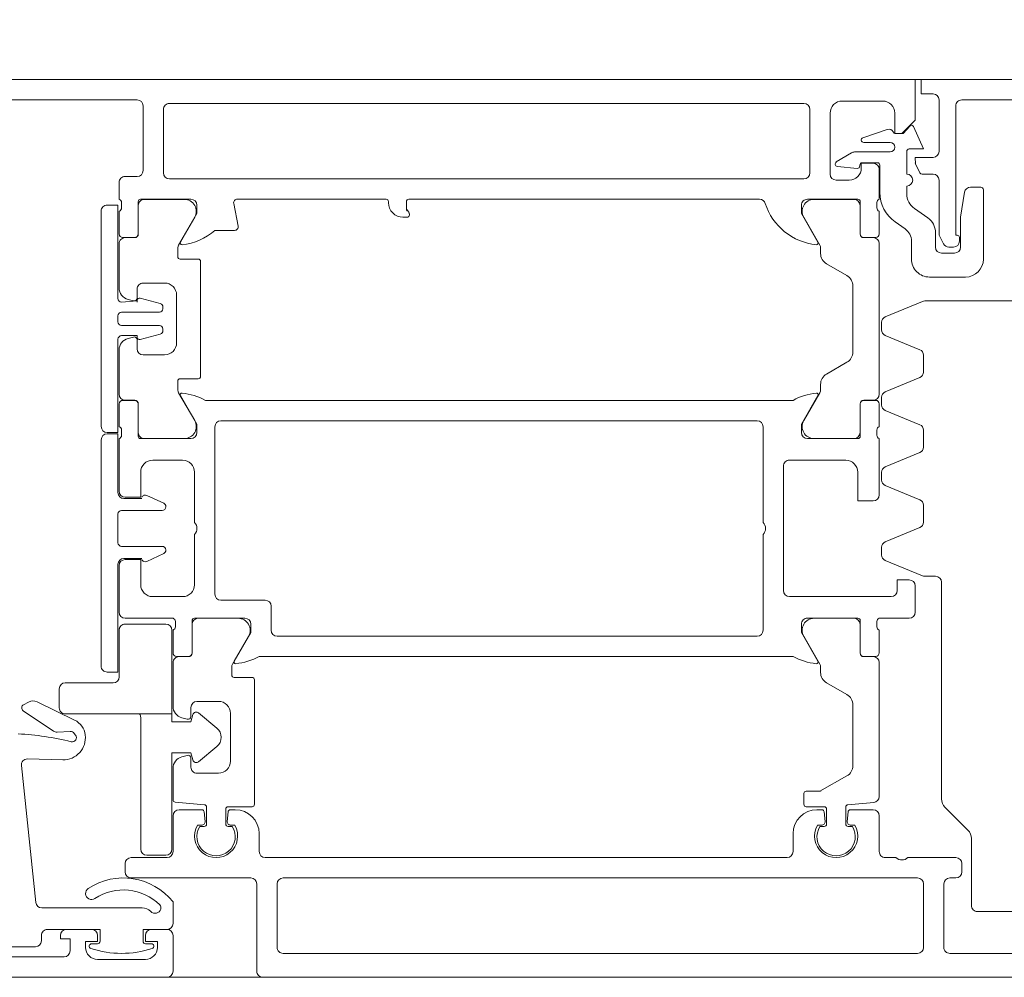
# Model space of a CAD drawing. Header units: centimetres. Extents: x -1631 to 21770, y -8842 to 3590.
# Tile 57 of 133: x 344.3 to 352.52, y 1012.48 to 1020.48. Entities that reach past the tile are written whole.
import ezdxf

# ---------------------------------------------------------------- set-up
doc = ezdxf.new("R2010")
doc.units = ezdxf.units.CM
doc.linetypes.add('Dash', pattern=[60, 30, -30])
for name, color, linetype, lineweight in [('A-DETL', 90, 'Continuous', 9), ('A-DETL-GENF', 92, 'Continuous', 9), ('A-DOOR', 31, 'Continuous', 13)]:
    doc.layers.add(name, color=color, linetype=linetype, lineweight=lineweight)

# ---------------------------------------------------------------- blocks, each defined once
blk = doc.blocks.new('Schueco_FWS_ADS-75-SimplySmart_inw_Family-02 - FWS SI insert unit 90-2368450-6_piętro IV __13_80 m_ - stan projektowany')
at = {"layer": 'A-DETL-GENF'}
for p, q in [((74.6, 0.9), (-74.6, 0.9)), ((-75.5, -6.6), (75.5, -6.6))]:
    blk.add_line(p, q, dxfattribs=at)
at = {"layer": 'A-DOOR'}
for p, q in [((58.95, 0.9), (67.55, 0.9)), ((67.6, 0.85), (67.6, 0.12)), ((68.3, 0.55), (68.3, 0.85)), ((68.35, 0.9), (74.5, 0.9)), ((68.93, 0.75), (68.53, 0.75)), ((61.81, 0.7), (59.81, 0.7)), ((67.38, 0.7), (62.08, 0.7)), ((70.5, 0.73), (69.21, 0.73)), ((61.86, 0.12), (61.86, 0.65)), ((62.03, 0.65), (62.03, 0.12)), ((67.43, 0.12), (67.43, 0.65)), ((68.53, 0.62), (68.48, 0.62)), ((68.98, 0.62), (68.93, 0.62)), ((69.4, 0.55), (69.4, 0.595)), ((69.45, 0.645), (70.3, 0.645)), ((68.48, 0.5), (68.35, 0.5)), ((69.19, 0.5), (68.98, 0.5)), ((68.3, 0.27), (68.3, 0.45)), ((61.18, 0.35), (61.58, 0.35)), ((61.63, 0.3), (61.63, -0.2586)), ((69.3968, 0.32), (68.5571, 0.32)), ((69.5668, -0.8688), (69.4466, 0.2752)), ((61.71, -0.05), (61.71, 0.02)), ((61.76, 0.07), (61.81, 0.07)), ((62.08, 0.07), (67.38, 0.07)), ((67.65, 0.07), (68.65, 0.07)), ((68.7, 0.02), (68.7, -0.05)), ((62.16, -0.1), (61.76, -0.1)), ((62.35, -0.1), (62.26, -0.1)), ((62.4, -0.45), (62.4, -0.15)), ((63.12, -0.15), (63.12, -0.3)), ((67.53, -0.1), (63.17, -0.1)), ((67.58, -0.3), (67.58, -0.15)), ((68.3, -0.15), (68.3, -0.45)), ((68.65, -0.1), (68.35, -0.1)), ((61.6593, -0.3293), (61.8507, -0.5207)), ((62.6041, -0.37), (62.6375, -0.37)), ((62.66, -0.36), (62.6244, -0.36)), ((62.6674, -0.4026), (62.6605, -0.4817)), ((62.68, -0.5217), (62.68, -0.38)), ((62.84, -0.38), (62.84, -0.505)), ((62.8595, -0.4817), (62.8526, -0.4026)), ((62.8956, -0.36), (62.86, -0.36)), ((62.8825, -0.37), (62.9159, -0.37)), ((67.7841, -0.37), (67.8175, -0.37)), ((67.8044, -0.36), (67.84, -0.36)), ((67.8474, -0.4026), (67.8405, -0.4817)), ((67.86, -0.38), (67.86, -0.505)), ((68.02, -0.5217), (68.02, -0.38)), ((68.0395, -0.4817), (68.0326, -0.4026)), ((68.04, -0.36), (68.0756, -0.36)), ((68.0625, -0.37), (68.0959, -0.37)), ((62.4456, -0.5605), (62.6617, -0.5416)), ((62.6405, -0.5), (62.45, -0.5)), ((62.86, -0.525), (63.01, -0.525)), ((62.92, -0.5), (62.8795, -0.5)), ((63.03, -0.545), (63.03, -0.635)), ((67.62, -0.545), (67.62, -1.585)), ((67.84, -0.525), (67.64, -0.525)), ((67.8205, -0.5), (67.78, -0.5)), ((68.2817, -0.5629), (68.0383, -0.5416)), ((68.25, -0.5), (68.0595, -0.5)), ((61.88, -0.5914), (61.88, -2.4)), ((62.4, -1.729), (62.4, -0.6103)), ((68.3, -0.8457), (68.3, -0.5828)), ((67.92, -0.805), (68.1, -0.805)), ((62.62, -0.8686), (62.62, -1.3755)), ((68.15, -0.855), (68.15, -0.93)), ((67.82, -1.305), (67.82, -0.905)), ((68.1815, -0.9541), (68.2259, -0.9422)), ((69.2213, -0.9169), (69.5159, -0.9241)), ((69.1139, -1.1235), (69.1247, -1.1379)), ((69.1588, -1.1538), (69.2689, -1.148)), ((69.2995, -1.1565), (69.5506, -1.3259)), ((68.15, -1.28), (68.15, -1.355)), ((68.2259, -1.2678), (68.1815, -1.2559)), ((69.436, -1.4019), (69.1219, -1.2487)), ((68.3, -1.729), (68.3, -1.3643)), ((69.5479, -1.3772), (69.5061, -1.3995)), ((62.67, -1.4621), (62.84, -1.5602)), ((68.1, -1.405), (67.92, -1.405)), ((67.64, -1.605), (67.79, -1.605)), ((67.81, -1.625), (67.81, -1.6915)), ((62.89, -1.6469), (62.89, -1.6915)), ((62.8967, -1.7165), (63.0309, -1.949)), ((67.8033, -1.7165), (67.6691, -1.949)), ((68.9, -3.59), (68.9, -1.7)), ((62.43, -1.78), (62.529, -1.78)), ((62.53, -1.779), (62.45, -1.779)), ((62.56, -2.049), (62.56, -1.809)), ((63.12, -1.78), (67.58, -1.78)), ((68.14, -2.049), (68.14, -1.809)), ((68.17, -1.779), (68.25, -1.779)), ((68.171, -1.78), (68.27, -1.78)), ((62.4, -2), (62.4, -1.81)), ((62.559, -1.81), (62.559, -2.08)), ((68.141, -2.08), (68.141, -1.81)), ((68.3, -1.81), (68.3, -2)), ((67.43, -1.95), (63.42, -1.95)), ((62.42, -2.0717), (62.42, -2.0283)), ((63.37, -2), (63.37, -2.8)), ((67.48, -2.2), (67.48, -2)), ((68.28, -2.0283), (68.28, -2.0717)), ((62.15, -2.1), (62.4, -2.1)), ((62.579, -2.1), (63, -2.1)), ((62.9443, -2.099), (62.61, -2.099)), ((67.7, -2.1), (68.121, -2.1)), ((67.7557, -2.099), (68.09, -2.099)), ((68.3, -2.1), (68.7, -2.1)), ((62.1, -2.37), (62.1, -2.15)), ((68.75, -2.15), (68.75, -2.54)), ((63.15, -2.28), (62.3, -2.28)), ((67.9, -2.25), (67.53, -2.25)), ((67.95, -3.7), (67.95, -2.3)), ((68.47, -2.28), (68.22, -2.28)), ((63.2, -3.37), (63.2, -2.33)), ((68.12, -2.38), (68.12, -2.8)), ((61.93, -2.45), (62.0201, -2.45)), ((62.0392, -2.4538), (62.3491, -2.5822)), ((62.38, -2.6284), (62.38, -2.6916)), ((68.5194, -2.5739), (68.3773, -2.6402)), ((68.71, -2.6), (68.56, -2.6)), ((68.36, -2.6674), (68.36, -2.67)), ((68.39, -2.7), (68.73, -2.7)), ((62.3491, -2.7378), (62.0609, -2.8572)), ((68.76, -2.73), (68.76, -2.97)), ((62.03, -2.9034), (62.03, -3.0433)), ((63.37, -2.9), (63.37, -3.7)), ((68.12, -2.9), (68.12, -3.32)), ((68.36, -3.03), (68.36, -3.0326)), ((68.73, -3), (68.39, -3)), ((62.0609, -3.0895), (62.3491, -3.2089)), ((68.3773, -3.0598), (68.5194, -3.1261)), ((68.56, -3.1), (68.71, -3.1)), ((62.4, -3.6), (62.4, -3.13)), ((68.75, -3.16), (68.75, -3.6)), ((62.38, -3.2551), (62.38, -3.3182)), ((62.3491, -3.3644), (62.0609, -3.4838)), ((62.68, -3.42), (63.15, -3.42)), ((68.22, -3.42), (68.47, -3.42)), ((62.03, -3.53), (62.03, -3.67)), ((63, -3.6), (62.579, -3.6)), ((62.61, -3.601), (62.9443, -3.601)), ((68.571, -3.6), (68.15, -3.6)), ((68.54, -3.601), (68.2057, -3.601)), ((62.4, -3.89), (62.4, -3.7)), ((62.42, -3.6717), (62.42, -3.6283)), ((62.559, -3.62), (62.559, -3.89)), ((62.56, -3.891), (62.56, -3.651)), ((68.59, -3.891), (68.59, -3.651)), ((68.591, -3.89), (68.591, -3.62)), ((68.73, -3.6283), (68.73, -3.6717)), ((68.75, -3.7), (68.75, -3.89)), ((68.9, -5.5007), (68.9, -3.7007)), ((62.0609, -3.7162), (62.3491, -3.8356)), ((63.0309, -3.751), (62.8967, -3.9835)), ((63.42, -3.75), (67.9, -3.75)), ((68.119, -3.751), (68.2533, -3.9835)), ((62.38, -3.8818), (62.38, -3.9449)), ((62.529, -3.92), (62.43, -3.92)), ((62.45, -3.921), (62.53, -3.921)), ((68.03, -3.92), (63.12, -3.92)), ((68.7, -3.921), (68.62, -3.921)), ((68.72, -3.92), (68.621, -3.92)), ((62.3491, -3.9911), (62.0609, -4.1105)), ((62.4, -5.229), (62.4, -3.971)), ((62.89, -4.0085), (62.89, -4.0531)), ((68.26, -4.0085), (68.26, -4.08)), ((68.75, -4.3407), (68.75, -3.971)), ((68.24, -4.1), (68.09, -4.1)), ((62.03, -4.1567), (62.03, -4.2966)), ((62.84, -4.1398), (62.67, -4.2379)), ((68.07, -4.12), (68.07, -5.08)), ((62.0609, -4.3428), (62.3491, -4.4622)), ((62.62, -4.3245), (62.62, -4.8755)), ((68.37, -4.3), (68.55, -4.3)), ((68.6, -4.35), (68.6, -4.425)), ((68.27, -4.8), (68.27, -4.4)), ((68.574, -4.4285), (68.4065, -4.4734)), ((68.6315, -4.4491), (68.6759, -4.4372)), ((62.38, -4.5084), (62.38, -4.5716)), ((68.3843, -4.5024), (68.3843, -4.5157)), ((68.4143, -4.5457), (68.73, -4.5457)), ((68.76, -4.5757), (68.76, -4.6257)), ((62.3491, -4.6178), (62.0392, -4.7462)), ((68.3843, -4.6857), (68.3843, -4.6989)), ((68.73, -4.6557), (68.4143, -4.6557)), ((62.0201, -4.75), (61.1399, -4.75)), ((68.4065, -4.7279), (68.574, -4.7728)), ((68.6759, -4.7628), (68.6315, -4.7509)), ((68.6, -4.775), (68.6, -4.85)), ((68.55, -4.9), (68.37, -4.9)), ((68.75, -5.229), (68.75, -4.8593)), ((61.68, -4.95), (61.98, -4.95)), ((62.67, -4.9621), (62.84, -5.0602)), ((61.53, -5.68), (61.53, -5.1)), ((62.13, -5.1), (62.13, -5.2494)), ((68.09, -5.1), (68.24, -5.1)), ((61.88, -5.15), (61.77, -5.15)), ((62.89, -5.1469), (62.89, -5.1915)), ((68.26, -5.12), (68.26, -5.1915)), ((61.73, -5.28), (61.73, -5.25)), ((61.78, -5.2), (61.8184, -5.2)), ((61.863, -5.2273), (61.8945, -5.2893)), ((61.93, -5.3219), (61.93, -5.2)), ((62.8967, -5.2165), (63.0309, -5.449)), ((68.2533, -5.2165), (68.119, -5.449)), ((61.9, -5.312), (61.9, -5.76)), ((62.4, -5.5), (62.4, -5.31)), ((62.43, -5.28), (62.529, -5.28)), ((62.53, -5.279), (62.45, -5.279)), ((62.559, -5.31), (62.559, -5.58)), ((62.56, -5.549), (62.56, -5.309)), ((67.7859, -5.34), (67.95, -5.34)), ((68.59, -5.549), (68.59, -5.309)), ((68.591, -5.58), (68.591, -5.31)), ((68.62, -5.279), (68.7, -5.279)), ((68.621, -5.28), (68.72, -5.28)), ((68.75, -5.31), (68.75, -5.5)), ((62.1833, -5.3518), (62.2671, -5.4104)), ((67.7931, -5.5643), (67.7564, -5.3757)), ((62.106, -5.5233), (61.994, -5.4448)), ((66.345, -5.45), (66.38, -5.45)), ((62.42, -5.5717), (62.42, -5.5283)), ((66.5, -5.57), (66.5, -5.58)), ((68.73, -5.5283), (68.73, -5.5717)), ((62.17, -5.71), (62.17, -5.6461)), ((62.395, -5.6562), (62.395, -5.885)), ((62.4, -5.85), (62.4, -5.6)), ((62.579, -5.6), (63, -5.6)), ((62.9443, -5.599), (62.61, -5.599)), ((63.4, -5.6), (66.33, -5.6)), ((66.52, -5.6), (67.7636, -5.6)), ((68.15, -5.6), (68.571, -5.6)), ((68.2057, -5.599), (68.54, -5.599)), ((68.75, -5.6), (68.75, -5.74)), ((61.6374, -5.7), (61.55, -5.7)), ((61.95, -5.81), (62.0419, -5.81)), ((62.17, -6), (62.17, -5.81)), ((62.76, -5.76), (62.65, -5.76)), ((62.81, -6.32), (62.81, -5.81)), ((62.98, -5.82), (62.98, -6.35)), ((68.33, -5.77), (63.03, -5.77)), ((68.38, -6.35), (68.38, -5.82)), ((68.55, -5.84), (68.55, -6.38)), ((68.7, -5.79), (68.6, -5.79)), ((62.415, -5.905), (62.542, -5.905)), ((62.562, -5.885), (62.562, -5.8781)), ((62.5839, -5.8582), (62.75, -5.8742)), ((62.7584, -5.9112), (62.6319, -5.9878)), ((61.9, -6), (61.9, -6.43)), ((62.606, -5.995), (62.31, -5.995)), ((62.31, -6.075), (62.5299, -6.075)), ((62.5363, -6.1139), (62.3328, -6.1836)), ((63.03, -6.4), (68.33, -6.4)), ((59.4, -6.43), (61.71, -6.43)), ((62.37, -6.42), (62.71, -6.42)), ((68.6, -6.43), (69.89, -6.43))]:
    blk.add_line(p, q, dxfattribs=at)
at = {"layer": 'A-DOOR', "flags": 128}
for points in [[(69.16, 0.68), (69.16, 0.58), (69.24, 0.58), (69.24, 0.55)], [(68.35, 0.5), (68.55, 0.5), (68.55, 0.6)], [(68.43, 0.65), (68.43, 0.6), (68.53, 0.6), (68.53, 0.55)], [(68.91, 0.6), (68.91, 0.5), (69.35, 0.5)], [(68.93, 0.55), (68.93, 0.6), (69.03, 0.6), (69.03, 0.65)], [(63.01, -0.655), (62.8954, -0.655), (62.67, -0.782)], [(68.85, -1.65), (68.76, -1.65), (68.76, -2.55)], [(63.05, -2.05), (63.05, -1.98), (62.9118, -1.7407)], [(67.7881, -1.7407), (67.65, -1.98), (67.65, -2.05)], [(62.25, -2.33), (62.25, -2.42), (62.15, -2.42)], [(68.7, -2.59), (68.57, -2.59), (68.57, -2.38)], [(62.45, -3.08), (62.58, -3.08), (62.58, -3.32)], [(68.57, -3.32), (68.57, -3.11), (68.7, -3.11)], [(68.76, -3.15), (68.76, -3.64), (68.85, -3.64)], [(62.9118, -3.9593), (63.05, -3.72), (63.05, -3.65)], [(68.1, -3.65), (68.1, -3.72), (68.2381, -3.9593)], [(68.85, -3.6507), (68.76, -3.6507), (68.76, -4.4307)], [(68.73, -4.4607), (68.6, -4.4607), (68.5989, -4.4444), (68.6, -4.4607)], [(61.95, -6.48), (62.05, -6.48), (62.05, -6.6), (59.1, -6.6), (59.1, -4.65)], [(68.6, -4.7407), (68.5989, -4.757), (68.6, -4.7507), (68.73, -4.7407)], [(68.76, -4.7707), (68.76, -5.5507), (68.85, -5.5507)], [(61.72, -5.2), (61.72, -5.45), (61.6867, -5.6579)], [(63.05, -5.55), (63.05, -5.48), (62.9118, -5.2407)], [(68.2381, -5.2407), (68.1, -5.48), (68.1, -5.55)], [(61.76, -6.38), (61.76, -5.3), (61.75, -5.3)], [(66.35, -5.58), (66.35, -5.5183), (66.3309, -5.4909), (66.325, -5.47)], [(62.0597, -5.8209), (62.0978, -5.8957), (62.1, -5.95), (61.95, -5.95)], [(62.55, -5.86), (62.55, -5.9), (62.45, -5.9)], [(62.1124, -6.2064), (62.03, -6.02), (62.15, -6.02)], [(70.75, -6.6), (62.1, -6.6), (62.1, -6.26), (62.21, -6.15), (62.27, -6.15), (62.27, -6.32)], [(62.265, -6.15), (62.2, -6.15), (62.1457, -6.2116)]]:
    blk.add_lwpolyline(points, dxfattribs=at)
for points in [[(68.36, -0.12), (68.52, -0.12)], [(68.1342, -0.9159), (68.15, -0.975), (68.31, -0.975), (68.31, -0.17), (68.31, -0.975), (68.15, -0.975)], [(68.57, -0.17), (68.57, -1.27)], [(67.9337, -1.0284), (68.0859, -0.9007)], [(68.0859, -1.3093), (67.9337, -1.1816)], [(68.58, -1.3), (68.31, -1.3), (68.31, -1.235), (68.15, -1.235), (68.1342, -1.2941), (68.15, -1.235), (68.31, -1.235), (68.31, -1.3)], [(69.2, -1.3), (68.31, -1.3), (68.31, -2), (68.31, -1.3)], [(69.25, -1.51), (69.25, -1.35)], [(68.8, -1.56), (69.2, -1.56)], [(68.75, -2), (68.75, -1.61)], [(68.36, -2.05), (68.7, -2.05)]]:
    blk.add_lwpolyline(points, close=True, dxfattribs=at)
at = {"layer": 'A-DOOR'}
for centre, radius, start, end in [((67.55, 0.85), 0.05, 360, 90), ((68.35, 0.85), 0.05, 90, 180), ((68.53, 0.65), 0.1, 90, 180), ((68.93, 0.65), 0.1, 360, 90), ((61.81, 0.65), 0.05, 360, 90), ((62.08, 0.65), 0.05, 90, 180), ((67.38, 0.65), 0.05, 360, 90), ((68.48, 0.64), 0.02, 108.18055, 270), ((68.73, -0.1213), 0.8213, 71.81945, 108.18055), ((68.98, 0.64), 0.02, 270, 71.81945), ((69.21, 0.68), 0.05, 90, 180), ((68.53, 0.6), 0.02, 360, 90), ((68.93, 0.6), 0.02, 90, 180), ((69.45, 0.595), 0.05, 90, 180), ((68.35, 0.55), 0.05, 180, 270), ((68.35, 0.45), 0.05, 90, 180), ((68.48, 0.55), 0.05, 270, 360), ((68.98, 0.55), 0.05, 180, 270), ((69.19, 0.55), 0.05, 270, 360), ((69.35, 0.55), 0.05, 270, 0), ((61.58, 0.3), 0.05, 360, 90), ((68.4348, 0.3199), 0.0341, 161.96421, 225.0141), ((68.45, 0.315), 0.05, 44.427, 161.96421), ((68.5571, 0.42), 0.1, 224.427, 270), ((68.7147, 0.5999), 0.5299, 218.50538, 303.56001), ((68.7147, 0.5999), 0.4299, 225.0141, 303.56001), ((68.98, 0.2), 0.05, 303.56001, 123.56001), ((69.3968, 0.27), 0.05, 6, 90), ((61.81, 0.12), 0.05, 270, 360), ((62.08, 0.12), 0.05, 180, 270), ((67.38, 0.12), 0.05, 270, 360), ((67.65, 0.12), 0.05, 180, 270), ((61.76, 0.02), 0.05, 90, 180), ((68.65, 0.02), 0.05, 0, 90), ((61.76, -0.05), 0.05, 180, 270), ((62.21, -0.1525), 0.0725, 46.39718, 133.60282), ((68.65, -0.05), 0.05, 270, 360), ((62.35, -0.15), 0.05, 360, 90), ((62.76, -0.28), 0.18, 330, 210), ((62.76, -0.275), 0.16, 327.91005, 212.08995), ((63.17, -0.15), 0.05, 90, 180), ((67.53, -0.15), 0.05, 0, 90), ((67.94, -0.28), 0.18, 330, 210), ((67.94, -0.275), 0.16, 327.91535, 212.08465), ((68.35, -0.15), 0.05, 90, 180), ((68.36, -0.17), 0.05, 90, 180), ((68.36, -0.17), 0.05, 90, 180), ((68.52, -0.17), 0.05, 0, 90), ((68.52, -0.17), 0.05, 0, 90), ((61.73, -0.2586), 0.1, 180, 225), ((62.92, -0.3), 0.2, 270, 360), ((67.78, -0.3), 0.2, 180, 270), ((62.6375, -0.4), 0.03, 355, 90), ((62.66, -0.38), 0.02, 360, 90), ((62.86, -0.38), 0.02, 90, 180), ((62.8825, -0.4), 0.03, 90, 185), ((67.8175, -0.4), 0.03, 355, 90), ((67.84, -0.38), 0.02, 360, 90), ((68.04, -0.38), 0.02, 90, 180), ((68.0625, -0.4), 0.03, 90, 185), ((62.45, -0.45), 0.05, 180, 270), ((62.6405, -0.48), 0.02, 270, 355), ((62.8795, -0.48), 0.02, 185, 270), ((67.8205, -0.48), 0.02, 270, 355), ((68.0595, -0.48), 0.02, 185, 270), ((68.25, -0.45), 0.05, 270, 360), ((61.78, -0.5914), 0.1, 0, 45), ((62.45, -0.6103), 0.05, 95, 180), ((62.66, -0.5217), 0.02, 275, 360), ((62.86, -0.505), 0.02, 180, 270), ((63.01, -0.545), 0.02, 360, 90), ((67.64, -0.545), 0.02, 90, 180), ((67.84, -0.505), 0.02, 270, 0), ((68.04, -0.5217), 0.02, 180, 265), ((68.28, -0.5828), 0.02, 360, 85), ((62.8954, -0.675), 0.02, 90, 120), ((63.01, -0.635), 0.02, 270, 360), ((62.72, -0.8686), 0.1, 120, 180), ((67.92, -0.905), 0.1, 90, 180), ((68.1, -0.855), 0.05, 360, 90), ((68.1052, -0.9237), 0.03, 15, 130), ((68.1052, -0.9237), 0.03, 15, 130), ((68.2, -0.8457), 0.1, 285, 360), ((69.5171, -0.8741), 0.05, 268.60815, 6), ((68.175, -0.93), 0.025, 180, 285), ((69.2168, -1.1018), 0.185, 88.60815, 187.06664), ((67.998, -1.105), 0.1, 130, 230), ((67.998, -1.105), 0.1, 130, 230), ((69.1418, -1.1024), 0.035, 76.46904, 217), ((69.7349, 1.3622), 2.5, 256.46904, 266.78372), ((69.192, -1.1049), 0.16, 187.06664, 244), ((69.1567, -1.1138), 0.04, 217, 273), ((69.2715, -1.198), 0.05, 56, 93), ((67.92, -1.305), 0.1, 180, 270), ((68.1052, -1.2863), 0.03, 230, 345), ((68.1052, -1.2863), 0.03, 230, 345), ((68.175, -1.28), 0.025, 75, 180), ((68.2, -1.3643), 0.1, 360, 75), ((68.62, -1.27), 0.05, 180, 216.8699), ((68.62, -1.27), 0.05, 180, 216.8699), ((69.2, -1.35), 0.05, 360, 90), ((69.2, -1.35), 0.05, 360, 90), ((62.72, -1.3755), 0.1, 180, 240), ((68.1, -1.355), 0.05, 270, 360), ((69.5338, -1.3508), 0.03, 298, 56), ((69.4685, -1.3288), 0.08, 246, 298), ((62.79, -1.6469), 0.1, 360, 60), ((68.8, -1.61), 0.05, 90, 180), ((68.8, -1.61), 0.05, 90, 180), ((69.2, -1.51), 0.05, 270, 360), ((69.2, -1.51), 0.05, 270, 360), ((67.64, -1.585), 0.02, 180, 270), ((67.79, -1.625), 0.02, 0, 90), ((62.94, -1.6915), 0.05, 180, 210), ((62.9238, -1.7338), 0.0138, 84.67141, 210), ((62.8787, -2.2179), 0.5, 61.13954, 84.67141), ((67.8213, -2.2179), 0.5, 95.32859, 118.86046), ((67.7762, -1.7338), 0.0138, 330, 95.32859), ((67.76, -1.6915), 0.05, 330, 360), ((68.85, -1.7), 0.05, 360, 90), ((62.45, -1.729), 0.05, 180, 270), ((62.43, -1.81), 0.03, 90, 180), ((62.529, -1.81), 0.03, 360, 90), ((62.53, -1.809), 0.03, 360, 90), ((68.17, -1.809), 0.03, 90, 180), ((68.171, -1.81), 0.03, 90, 180), ((68.25, -1.729), 0.05, 270, 0), ((68.27, -1.81), 0.03, 360, 90), ((62.9443, -1.999), 0.1, 270, 30), ((63.42, -2), 0.05, 90, 180), ((67.43, -2), 0.05, 0, 90), ((67.7557, -1.999), 0.1, 150, 270), ((62.39, -2.0283), 0.03, 360, 70.52878), ((62.61, -2.049), 0.05, 180, 270), ((63, -2.05), 0.05, 270, 0), ((67.7, -2.05), 0.05, 180, 270), ((68.09, -2.049), 0.05, 270, 360), ((68.31, -2.0283), 0.03, 109.47122, 180), ((68.36, -2), 0.05, 180, 270), ((68.36, -2), 0.05, 180, 270), ((68.7, -2), 0.05, 270, 0), ((68.7, -2), 0.05, 270, 360), ((62.15, -2.15), 0.05, 90, 180), ((62.39, -2.0717), 0.03, 289.47122, 360), ((62.579, -2.08), 0.02, 180, 270), ((68.121, -2.08), 0.02, 270, 0), ((68.31, -2.0717), 0.03, 180, 250.52878), ((68.7, -2.15), 0.05, 0, 90), ((67.53, -2.2), 0.05, 180, 270), ((62.3, -2.33), 0.05, 90, 180), ((63.15, -2.33), 0.05, 0, 90), ((67.9, -2.3), 0.05, 0, 90), ((68.22, -2.38), 0.1, 90, 180), ((68.47, -2.38), 0.1, 360, 90), ((62.15, -2.37), 0.05, 180, 270), ((61.93, -2.4), 0.05, 180, 270), ((62.0201, -2.5), 0.05, 67.5, 90), ((68.7, -2.54), 0.05, 270, 360), ((68.71, -2.55), 0.05, 270, 360), ((62.33, -2.6284), 0.05, 0, 67.5), ((68.5321, -2.6011), 0.03, 21.71176, 115), ((62.33, -2.6916), 0.05, 292.5, 0), ((68.39, -2.6674), 0.03, 115, 180), ((68.39, -2.67), 0.03, 180, 270), ((68.73, -2.73), 0.03, 0, 90), ((62.08, -2.9034), 0.05, 112.5, 180), ((63.4225, -2.85), 0.0725, 136.39718, 223.60282), ((68.1725, -2.85), 0.0725, 136.39718, 223.60282), ((62.08, -3.0433), 0.05, 180, 247.5), ((68.39, -3.03), 0.03, 90, 180), ((68.39, -3.0326), 0.03, 180, 245), ((68.73, -2.97), 0.03, 270, 360), ((62.45, -3.13), 0.05, 90, 180), ((68.5321, -3.0989), 0.03, 245, 338.28824), ((68.7, -3.16), 0.05, 0, 90), ((68.71, -3.15), 0.05, 0, 90), ((62.33, -3.2551), 0.05, 0, 67.5), ((62.33, -3.3182), 0.05, 292.5, 0), ((62.68, -3.32), 0.1, 180, 270), ((63.15, -3.37), 0.05, 270, 0), ((68.22, -3.32), 0.1, 180, 270), ((68.47, -3.32), 0.1, 270, 360), ((62.08, -3.53), 0.05, 112.5, 180), ((62.39, -3.6283), 0.03, 0, 70.52878), ((62.579, -3.62), 0.02, 90, 180), ((62.61, -3.651), 0.05, 90, 180), ((62.9443, -3.701), 0.1, 330, 90), ((63, -3.65), 0.05, 0, 90), ((68.15, -3.65), 0.05, 90, 180), ((68.2057, -3.701), 0.1, 90, 210), ((68.54, -3.651), 0.05, 360, 90), ((68.571, -3.62), 0.02, 0, 90), ((68.76, -3.6283), 0.03, 109.47122, 180), ((68.85, -3.59), 0.05, 270, 360), ((62.08, -3.67), 0.05, 180, 247.5), ((62.39, -3.6717), 0.03, 289.47122, 360), ((63.42, -3.7), 0.05, 180, 270), ((67.9, -3.7), 0.05, 270, 360), ((68.76, -3.6717), 0.03, 180, 250.52878), ((68.85, -3.7007), 0.05, 0, 90), ((62.33, -3.8818), 0.05, 0, 67.5), ((62.33, -3.9449), 0.05, 292.5, 0), ((62.43, -3.89), 0.03, 180, 270), ((62.45, -3.971), 0.05, 90, 180), ((62.529, -3.89), 0.03, 270, 0), ((62.53, -3.891), 0.03, 270, 0), ((62.8787, -3.4821), 0.5, 275.32859, 298.86046), ((68.2713, -3.4821), 0.5, 241.13954, 264.67141), ((68.62, -3.891), 0.03, 180, 270), ((68.621, -3.89), 0.03, 180, 270), ((68.7, -3.971), 0.05, 0, 90), ((68.72, -3.89), 0.03, 270, 0), ((62.94, -4.0085), 0.05, 150, 180), ((62.9238, -3.9662), 0.0138, 150, 275.32859), ((68.2262, -3.9662), 0.0138, 264.67141, 30), ((68.21, -4.0085), 0.05, 0, 30), ((62.08, -4.1567), 0.05, 112.5, 180), ((62.79, -4.0531), 0.1, 300, 0), ((68.09, -4.12), 0.02, 90, 180), ((68.24, -4.08), 0.02, 270, 0), ((62.72, -4.3245), 0.1, 120, 180), ((62.08, -4.2966), 0.05, 180, 247.5), ((68.37, -4.4), 0.1, 90, 180), ((68.55, -4.35), 0.05, 0, 90), ((68.65, -4.3407), 0.1, 285, 0), ((68.5792, -4.4478), 0.02, 10, 105), ((68.625, -4.425), 0.025, 180, 285), ((68.73, -4.4307), 0.03, 270, 0), ((62.33, -4.5084), 0.05, 0, 67.5), ((68.4143, -4.5024), 0.03, 105, 180), ((68.4143, -4.5157), 0.03, 180, 270), ((62.33, -4.5716), 0.05, 292.5, 0), ((68.73, -4.5757), 0.03, 0, 90), ((68.4143, -4.6857), 0.03, 90, 180), ((68.73, -4.6257), 0.03, 270, 0), ((62.0201, -4.7), 0.05, 270, 292.5), ((68.4143, -4.6989), 0.03, 180, 255), ((68.5792, -4.7535), 0.02, 255, 350), ((68.625, -4.775), 0.025, 75, 180), ((68.65, -4.8593), 0.1, 360, 75), ((68.73, -4.7707), 0.03, 0, 90), ((68.37, -4.8), 0.1, 180, 270), ((68.55, -4.85), 0.05, 270, 0), ((62.72, -4.8755), 0.1, 180, 240), ((61.68, -5.1), 0.15, 90, 180), ((61.98, -5.1), 0.15, 360, 90), ((62.79, -5.1469), 0.1, 0, 60), ((68.09, -5.08), 0.02, 180, 270), ((68.24, -5.12), 0.02, 0, 90), ((61.77, -5.2), 0.05, 90, 180), ((61.88, -5.2), 0.05, 0, 90), ((61.78, -5.25), 0.05, 90, 180), ((61.8184, -5.25), 0.05, 27, 90), ((62.255, -5.2494), 0.125, 180, 235), ((62.45, -5.229), 0.05, 180, 270), ((62.94, -5.1915), 0.05, 180, 210), ((62.9238, -5.2338), 0.0138, 84.37742, 210), ((62.8762, -5.7177), 0.5, 17.74842, 84.37742), ((68.2782, -5.7172), 0.5, 96.14068, 131.02522), ((68.2262, -5.2338), 0.0138, 330, 96.14068), ((68.21, -5.1915), 0.05, 330, 0), ((68.7, -5.229), 0.05, 270, 0), ((61.75, -5.28), 0.02, 180, 270), ((61.85, -5.312), 0.05, 0, 27), ((62.08, -5.3219), 0.15, 180, 235), ((62.43, -5.31), 0.03, 90, 180), ((62.529, -5.31), 0.03, 0, 90), ((62.53, -5.309), 0.03, 0, 90), ((67.7859, -5.37), 0.03, 90, 191), ((68.62, -5.309), 0.03, 90, 180), ((68.621, -5.31), 0.03, 90, 180), ((68.72, -5.31), 0.03, 0, 90), ((62.095, -5.6562), 0.3, 360, 55), ((62.39, -5.5283), 0.03, 0, 70.52878), ((62.9443, -5.499), 0.1, 270, 30), ((66.345, -5.47), 0.02, 90, 180), ((66.345, -5.4767), 0.02, 180, 225), ((66.33, -5.5183), 0.02, 360, 45), ((66.38, -5.57), 0.12, 360, 90), ((68.2057, -5.499), 0.1, 150, 270), ((68.76, -5.5283), 0.03, 109.47122, 180), ((68.85, -5.5007), 0.05, 270, 0), ((62.02, -5.6461), 0.15, 360, 55), ((62.39, -5.5717), 0.03, 289.47122, 0), ((62.579, -5.58), 0.02, 180, 270), ((62.61, -5.549), 0.05, 180, 270), ((63, -5.55), 0.05, 270, 0), ((63.4, -5.55), 0.05, 197.74842, 270), ((66.33, -5.58), 0.02, 270, 0), ((66.52, -5.58), 0.02, 180, 270), ((67.7636, -5.57), 0.03, 270, 11), ((68.15, -5.55), 0.05, 180, 270), ((68.54, -5.549), 0.05, 270, 0), ((68.571, -5.58), 0.02, 270, 0), ((68.76, -5.5717), 0.03, 180, 250.52878), ((61.6374, -5.65), 0.05, 270, 350.90972), ((61.55, -5.68), 0.02, 180, 270), ((62.17, -5.76), 0.05, 90, 270), ((68.7, -5.74), 0.05, 270, 0), ((61.95, -5.76), 0.05, 180, 270), ((62.0419, -5.83), 0.02, 27, 90), ((62.65, -5.86), 0.1, 90, 180), ((62.76, -5.81), 0.05, 0, 90), ((63.03, -5.82), 0.05, 90, 180), ((68.33, -5.82), 0.05, 0, 90), ((68.6, -5.84), 0.05, 90, 180), ((62.08, -5.9048), 0.02, 0, 27), ((62.415, -5.885), 0.02, 180, 270), ((62.45, -5.85), 0.05, 180, 270), ((62.542, -5.885), 0.02, 270, 0), ((62.582, -5.8781), 0.02, 84.5, 180), ((62.748, -5.8941), 0.02, 301.18497, 84.5), ((61.95, -6), 0.05, 90, 180), ((62.15, -6), 0.02, 270, 0), ((62.31, -6.035), 0.04, 90, 270), ((62.606, -5.945), 0.05, 270, 301.18497), ((62.5299, -6.095), 0.02, 288.90458, 90), ((62.265, -6.17), 0.02, 23.81736, 90), ((62.3199, -6.1458), 0.04, 203.81736, 288.90458), ((62.1307, -6.1983), 0.02, 203.83874, 318.57633), ((62.37, -6.32), 0.1, 180, 270), ((62.71, -6.32), 0.1, 270, 0), ((61.71, -6.38), 0.05, 270, 0), ((63.03, -6.35), 0.05, 180, 270), ((68.33, -6.35), 0.05, 270, 0), ((68.6, -6.38), 0.05, 180, 270), ((61.95, -6.43), 0.05, 180, 270)]:
    blk.add_arc(centre, radius, start, end, dxfattribs=at)

msp = doc.modelspace()

# ---------------------------------------------------------------- linework, layer by layer
at = {"layer": 'A-DETL', "linetype": 'Dash', "lineweight": 25}
msp.add_open_spline([(-555.6232, 1472.5748), (-478.9075, 1472.5748), (-450.6232, 1472.5748), (-439.1232, 1472.5748), (-439.1232, 1461.0748), (-439.1232, 1432.7905), (-439.1232, 1329.1098), (-439.1232, 1326.2814), (-439.1232, 1289.3256), (-402.1674, 1289.3256), (-399.339, 1289.3256), (54.3768, 1289.3256), (347.2041, 1289.3256), (391.6656, 1289.3256), (413.8768, 1267.1144), (413.8768, 1211.1482), (413.8768, 1019.9004)], degree=3, knots=[0, 0, 0, 0, 1.274059, 1.834911, 2.395763, 3.964714, 5.438832, 7.007784, 7.847024, 8.686264, 14.083246, 22.278473, 30.929004, 34.961158, 36.402966, 39.45005, 39.45005, 39.45005, 39.45005], dxfattribs=at)

# ---------------------------------------------------------------- block references
at = {"layer": 'A-DOOR', "rotation": 180}
msp.add_blockref('Schueco_FWS_ADS-75-SimplySmart_inw_Family-02 - FWS SI insert unit 90-2368450-6_piętro IV __13_80 m_ - stan projektowany', (413.8768, 1013.3756), dxfattribs=at)

doc.saveas('drawing.dxf')
